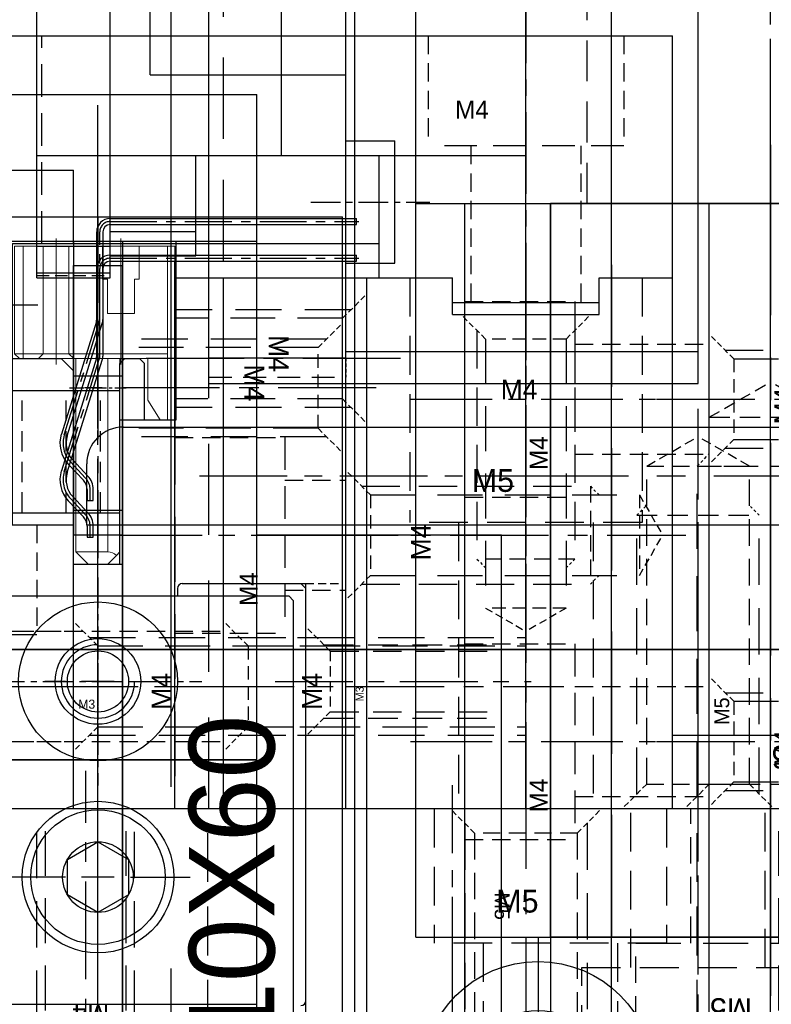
# Model space of a CAD drawing. Header units: millimetres. Extents: x -1657 to 8845, y -11980 to 3013.
# Tile 88 of 256: x 1564 to 1595, y -929 to -888. Entities that reach past the tile are written whole.
import ezdxf

# ---------------------------------------------------------------- set-up
doc = ezdxf.new("R2010")
doc.units = ezdxf.units.MM
doc.linetypes.add('CENTER', pattern=[2, 1.25, -0.25, 0.25, -0.25])
doc.linetypes.add('DASHED', pattern=[0.75, 0.5, -0.25])
for name, color, linetype in [('01', 6, 'Continuous'), ('STD', 7, 'Continuous'), ('图层10', 192, 'Continuous'), ('图层100', 243, 'Continuous'), ('图层11', 234, 'Continuous'), ('图层111', 232, 'Continuous'), ('图层115', 214, 'Continuous'), ('图层12', 94, 'Continuous'), ('图层122', 210, 'Continuous'), ('图层123', 190, 'Continuous'), ('图层13', 17, 'Continuous'), ('图层173', 47, 'Continuous'), ('图层2', 2, 'Continuous'), ('图层3', 6, 'Continuous'), ('图层5', 111, 'Continuous'), ('图层60', 143, 'Continuous'), ('图层65', 50, 'Continuous'), ('图层66', 23, 'Continuous'), ('图层67', 91, 'Continuous'), ('图层68', 242, 'Continuous'), ('图层71', 162, 'Continuous'), ('图层72', 183, 'Continuous'), ('图层73', 111, 'Continuous'), ('图层74', 117, 'Continuous'), ('图层75', 210, 'Continuous'), ('图层77', 70, 'Continuous'), ('图层78', 120, 'Continuous'), ('图层80', 21, 'Continuous'), ('图层81', 210, 'Continuous'), ('图层82', 193, 'Continuous'), ('图层85', 230, 'Continuous'), ('图层9', 32, 'Continuous'), ('图层98', 70, 'Continuous'), ('图层99', 43, 'Continuous'), ('推料气缸', 251, 'Continuous'), ('旋转气缸', 252, 'Continuous')]:
    doc.layers.add(name, color=color, linetype=linetype)
doc.layers.add('FMT', color=7, linetype='Continuous', lineweight=35)

# ---------------------------------------------------------------- blocks, each defined once
blk = doc.blocks.new('E678')
at = {"layer": '图层11', "color": 4, "linetype": 'DASHED', "ltscale": 0.471405}
for p, q in [((0, 3.3), (1, 4.3)), ((0, 0), (1, -1))]:
    blk.add_line(p, q, dxfattribs=at)
at = {"layer": '图层11', "color": 4, "linetype": 'DASHED', "ltscale": 3.783333}
for p, q in [((0.35, 3.65), (-8, 3.65)), ((0.35, -0.35), (-8, -0.35))]:
    blk.add_line(p, q, dxfattribs=at)
at = {"layer": '图层11', "color": 4, "linetype": 'DASHED', "ltscale": 3.666667}
for p, q in [((0, 3.3), (-8, 3.3)), ((0, 0), (-8, 0))]:
    blk.add_line(p, q, dxfattribs=at)
at = {"layer": '图层11', "color": 4, "linetype": 'DASHED', "ltscale": 1.1}
blk.add_line((0, 0), (0, 3.3), dxfattribs=at)
at = {"layer": '图层11', "color": 1, "linetype": 'CENTER', "ltscale": 3.2}
blk.add_line((2.376, 1.65), (-9.549, 1.65), dxfattribs=at)
at = {"layer": '图层11'}
blk.add_text('M4', height=0.8143, rotation=270, dxfattribs=at).set_placement((-3.017, 2.614))
blk = doc.blocks.new('E530')
at = {"layer": '推料气缸'}
for p, q in [((-8.3, -42.525), (-8.3, 0.525)), ((-4.85, 0), (0, 0)), ((0, 0), (0.2, -0.2)), ((-5.05, -0.2), (-5.05, -0.5)), ((0.2, -17.05), (0.2, -0.2)), ((-16.1, -0.5), (-0.5, -0.5)), ((-0.3, -0.7), (-0.5, -0.5)), ((-0.3, -41.3), (-0.3, -0.7)), ((-9.633, -4), (-10.467, -4)), ((-7.633, -4), (-8.967, -4)), ((-6.967, -4), (-6.133, -4)), ((-9.633, -12), (-12.067, -12)), ((-7.633, -12), (-8.967, -12)), ((-6.967, -12), (-4.533, -12))]:
    blk.add_line(p, q, dxfattribs=at)
blk.add_lwpolyline([(-7.05, -12.722), (-8.3, -13.443), (-9.55, -12.722), (-9.55, -11.278), (-8.3, -10.557), (-7.05, -11.278)], close=True, dxfattribs=at)
for centre, radius in [((-8.3, -4), 1.25), ((-8.3, -12), 3.1), ((-8.3, -12), 2.75), ((-8.3, -12), 1.443)]:
    blk.add_circle(centre, radius, dxfattribs=at)
for centre, radius, start, end in [((-4.85, -0.2), 0.2, 90, 180), ((-8.3, -4), 1.5, 90, 0), ((0, -17.05), 0.2, 270, 0)]:
    blk.add_arc(centre, radius, start, end, dxfattribs=at)
at = {"layer": '推料气缸', "insert": (-4.581, -38.659), "char_height": 3.5, "width": 35.84917, "attachment_point": 1, "rotation": 90}
blk.add_mtext('TYPE:TN10X60', dxfattribs=at)
blk = doc.blocks.new('3A')
at = {"color": 1, "linetype": 'CENTER'}
for p, q in [((0, 4.25), (0, -4.25)), ((-4.25, 0), (4.25, 0))]:
    blk.add_line(p, q, dxfattribs=at)
for radius in [3.25, 1.75]:
    blk.add_circle((0, 0), radius)
blk.add_text('M3', height=0.3706).set_placement((-0.802, -1.114))
blk = doc.blocks.new('E6DA')
at = {"layer": '图层12', "color": 4, "linetype": 'DASHED', "ltscale": 0.471405}
for p, q in [((0, 0), (-1, 1)), ((0, -2.475), (-1, -3.475))]:
    blk.add_line(p, q, dxfattribs=at)
at = {"layer": '图层12', "color": 4, "linetype": 'DASHED', "ltscale": 2.420833}
for p, q in [((-0.262, 0.262), (7, 0.262)), ((-0.262, -2.737), (7, -2.737))]:
    blk.add_line(p, q, dxfattribs=at)
at = {"layer": '图层12', "color": 4, "linetype": 'DASHED', "ltscale": 0.825}
blk.add_line((0, 0), (0, -2.475), dxfattribs=at)
at = {"layer": '图层12', "color": 4, "linetype": 'DASHED', "ltscale": 2.333333}
for p, q in [((0, 0), (7, 0)), ((0, -2.475), (7, -2.475))]:
    blk.add_line(p, q, dxfattribs=at)
at = {"layer": '图层12', "color": 1, "linetype": 'CENTER', "ltscale": 2.55}
blk.add_line((-2.258, -1.237), (8.221, -1.237), dxfattribs=at)
at = {"layer": '图层12'}
blk.add_text('M3', height=0.3257, rotation=90, dxfattribs=at).set_placement((1.366, -2.048))
blk = doc.blocks.new('10C60')
at = {"layer": '01', "ltscale": 0.5}
for p, q in [((0.425, 4.13), (10.497, 4.13)), ((10.497, 3.88), (10.497, 4.13)), ((0.425, 3.88), (10.497, 3.88)), ((-0.125, 0), (-0.125, 3.58)), ((0.125, 3.58), (0.125, 0)), ((-0.139, -0.089), (-1.572, -4.684)), ((-1.334, -4.758), (0.1, -0.164)), ((-1.29, -5.912), (-0.669, -6.573)), ((-0.487, -6.402), (-1.108, -5.741)), ((-0.519, -6.947), (-0.517, -7.405)), ((-0.267, -7.404), (-0.269, -6.945)), ((-0.517, -7.405), (-0.267, -7.404))]:
    blk.add_line(p, q, dxfattribs=at)
at = {"layer": '01', "color": 1, "linetype": 'CENTER', "ltscale": 1.52888}
for p, q in [((0.425, 4.005), (10.597, 4.005)), ((0, 0), (0, 3.58)), ((0, 0), (0, 3.58)), ((-1.453, -4.721), (-0.019, -0.127)), ((-0.578, -6.488), (-1.199, -5.827)), ((-0.392, -7.405), (-0.394, -6.946))]:
    blk.add_line(p, q, dxfattribs=at)
at = {"layer": '01', "ltscale": 0.5}
for centre, radius, start, end in [((0.425, 3.58), 0.55, 90, 180), ((0.425, 3.58), 0.3, 90, 180), ((-0.425, 0), 0.3, 342.6698, 0), ((-0.425, 0), 0.55, 342.6698, 0), ((-0.379, -5.056), 1.25, 162.6698, 223.2279), ((-0.379, -5.056), 1, 162.6698, 223.2279), ((-1.069, -6.95), 0.8, 0.3541, 43.2279), ((-1.069, -6.95), 0.55, 0.3541, 43.2279)]:
    blk.add_arc(centre, radius, start, end, dxfattribs=at)
at = {"layer": '01', "color": 1, "linetype": 'CENTER', "ltscale": 1.52888}
for centre, radius, start, end in [((0.425, 3.58), 0.425, 90, 180), ((-0.425, 0), 0.425, 342.6698, 0), ((-0.379, -5.056), 1.125, 162.6698, 223.2279), ((-1.069, -6.95), 0.675, 0.3541, 43.2279)]:
    blk.add_arc(centre, radius, start, end, dxfattribs=at)
blk = doc.blocks.new('14F6A')
at = {"layer": '图层13', "color": 1, "linetype": 'CENTER', "ltscale": 3.238837}
blk.add_line((2.75, 11.268), (2.75, -13.307), dxfattribs=at)
at = {"layer": '图层13', "color": 4, "linetype": 'DASHED', "ltscale": 3.166667}
for p, q in [((-2, 10), (-2, 0)), ((7.5, 10), (7.5, 0)), ((7.5, 0), (-2, 0)), ((0, 0), (0, -11.7)), ((5.5, 0), (5.5, -11.7))]:
    blk.add_line(p, q, dxfattribs=at)
at = {"layer": '图层13', "ltscale": 3}
blk.add_text('M5', height=0.93, dxfattribs=at).set_placement((0.539, 1.25))
blk = doc.blocks.new('5F')
at = {"color": 4, "linetype": 'DASHED', "ltscale": 0.471405}
for p, q in [((1, 2.1), (0, 3.1)), ((1, -2.1), (0, -3.1))]:
    blk.add_line(p, q, dxfattribs=at)
at = {"color": 4, "linetype": 'DASHED', "ltscale": 3.8}
for p, q in [((0.6, 2.5), (12, 2.5)), ((0.6, -2.5), (12, -2.5))]:
    blk.add_line(p, q, dxfattribs=at)
at = {"color": 4, "linetype": 'DASHED', "ltscale": 0.188562}
for p, q in [((12, 2.5), (12.4, 2.1)), ((12, -2.5), (12.4, -2.1))]:
    blk.add_line(p, q, dxfattribs=at)
at = {"color": 4, "linetype": 'DASHED', "ltscale": 1.666667}
blk.add_line((12, 2.5), (12, -2.5), dxfattribs=at)
at = {"color": 4, "linetype": 'DASHED', "ltscale": 1.4}
for p, q in [((1, 2.1), (1, -2.1)), ((14, 2.1), (14, -2.1))]:
    blk.add_line(p, q, dxfattribs=at)
at = {"color": 4, "linetype": 'DASHED', "ltscale": 2.166667}
for p, q in [((1, 2.1), (14, 2.1)), ((1, -2.1), (14, -2.1))]:
    blk.add_line(p, q, dxfattribs=at)
at = {"color": 4, "linetype": 'DASHED', "ltscale": 0.80829}
for p in [(14, 2.1), (14, -2.1)]:
    blk.add_line(p, (15.212, 0), dxfattribs=at)
at = {"color": 1, "linetype": 'CENTER', "ltscale": 3.699214}
blk.add_line((-2.156, 0), (16.34, 0), dxfattribs=at)
blk.add_text('M5', height=0.6063).set_placement((3.422, -1.275))
blk = doc.blocks.new('6F')
at = {"color": 4, "linetype": 'DASHED', "ltscale": 0.471405}
for p, q in [((1, 2.5), (0, 3.5)), ((1, -2.5), (0, -3.5))]:
    blk.add_line(p, q, dxfattribs=at)
at = {"color": 4, "linetype": 'DASHED', "ltscale": 4.5}
for p, q in [((0.5, 3), (14, 3)), ((0.5, -3), (14, -3))]:
    blk.add_line(p, q, dxfattribs=at)
at = {"color": 4, "linetype": 'DASHED', "ltscale": 0.235702}
for p, q in [((14, 3), (14.5, 2.5)), ((14, -3), (14.5, -2.5))]:
    blk.add_line(p, q, dxfattribs=at)
at = {"color": 4, "linetype": 'DASHED', "ltscale": 2}
blk.add_line((14, 3), (14, -3), dxfattribs=at)
at = {"color": 4, "linetype": 'DASHED', "ltscale": 1.666667}
for p, q in [((1, 2.5), (1, -2.5)), ((16, 2.5), (16, -2.5))]:
    blk.add_line(p, q, dxfattribs=at)
at = {"color": 4, "linetype": 'DASHED', "ltscale": 5}
for p, q in [((1, 2.5), (16, 2.5)), ((1, -2.5), (16, -2.5))]:
    blk.add_line(p, q, dxfattribs=at)
at = {"color": 4, "linetype": 'DASHED', "ltscale": 0.96225}
for p in [(16, 2.5), (16, -2.5)]:
    blk.add_line(p, (17.443, 0), dxfattribs=at)
at = {"color": 1, "linetype": 'CENTER', "ltscale": 4.23765}
blk.add_line((-2.156, 0), (19.033, 0), dxfattribs=at)
blk.add_text('M6', height=0.9239, rotation=90).set_placement((2.565, -1.765))
blk = doc.blocks.new('15D16')
at = {"layer": '图层71', "color": 1, "linetype": 'CENTER', "ltscale": 3.728372}
blk.add_line((-3.25, -7.894), (-3.25, 7.61), dxfattribs=at)
at = {"layer": '图层71', "color": 4, "linetype": 'DASHED', "ltscale": 2.166667}
for p, q in [((-6.5, 0), (-6.5, 5.5)), ((0, 0), (0, 5.5)), ((-8.75, -6.5), (-8.75, 0)), ((2.25, -6.5), (2.25, 0))]:
    blk.add_line(p, q, dxfattribs=at)
at = {"layer": '图层71', "color": 4, "linetype": 'DASHED', "ltscale": 3.666667}
blk.add_line((-8.75, 0), (2.25, 0), dxfattribs=at)
at = {"layer": '图层71', "ltscale": 4}
blk.add_text('M6', height=1.0943, rotation=90, dxfattribs=at).set_placement((0.029, -2.345))
blk = doc.blocks.new('15D4A')
at = {"layer": '图层13', "color": 4, "linetype": 'DASHED', "ltscale": 1.5}
for p, q in [((2.215, 4), (6.715, 4)), ((6.715, 2.25), (18.855, 2.25)), ((6.715, -2.25), (18.855, -2.25)), ((2.215, -4), (6.715, -4))]:
    blk.add_line(p, q, dxfattribs=at)
at = {"layer": '图层13', "color": 4, "linetype": 'DASHED', "ltscale": 2.666667}
blk.add_line((6.715, 4), (6.715, -4), dxfattribs=at)
at = {"layer": '图层13', "color": 1, "linetype": 'CENTER', "ltscale": 2.671598}
blk.add_line((0, 0), (20.998, 0), dxfattribs=at)
at = {"layer": '图层13'}
blk.add_text('M4', height=0.743, rotation=90, dxfattribs=at).set_placement((5.607, -2.897))
blk = doc.blocks.new('15D75')
at = {"layer": '图层72', "color": 4, "linetype": 'DASHED', "ltscale": 0.471405}
for p, q in [((0, 0), (-1, 1)), ((0, -3.3), (-1, -4.3))]:
    blk.add_line(p, q, dxfattribs=at)
at = {"layer": '图层72', "color": 4, "linetype": 'DASHED', "ltscale": 3.783333}
for p, q in [((-0.35, 0.35), (11.36, 0.35)), ((-0.35, -3.65), (11.36, -3.65))]:
    blk.add_line(p, q, dxfattribs=at)
at = {"layer": '图层72', "color": 4, "linetype": 'DASHED', "ltscale": 1.1}
blk.add_line((0, 0), (0, -3.3), dxfattribs=at)
at = {"layer": '图层72', "color": 4, "linetype": 'DASHED', "ltscale": 3.666667}
for p, q in [((0, 0), (11.36, 0)), ((0, -3.3), (11.36, -3.3))]:
    blk.add_line(p, q, dxfattribs=at)
at = {"layer": '图层72', "color": 1, "linetype": 'CENTER', "ltscale": 3.2}
blk.add_line((-2.376, -1.65), (12.909, -1.65), dxfattribs=at)
at = {"layer": '图层72'}
blk.add_text('M4', height=0.8143, rotation=90, dxfattribs=at).set_placement((3.017, -2.614))
blk = doc.blocks.new('16C95')
at = {"layer": '图层73', "color": 4, "linetype": 'DASHED', "ltscale": 1.5}
for p, q in [((2.215, 4), (6.715, 4)), ((6.715, 2.25), (9.215, 2.25)), ((6.715, -2.25), (9.215, -2.25)), ((2.215, -4), (6.715, -4))]:
    blk.add_line(p, q, dxfattribs=at)
at = {"layer": '图层73', "color": 4, "linetype": 'DASHED', "ltscale": 2.666667}
blk.add_line((6.715, 4), (6.715, -4), dxfattribs=at)
at = {"layer": '图层73', "color": 1, "linetype": 'CENTER', "ltscale": 2.671598}
blk.add_line((0, 0), (11.358, 0), dxfattribs=at)
at = {"layer": '图层73'}
blk.add_text('M4', height=0.743, rotation=90, dxfattribs=at).set_placement((5.607, -2.897))
blk = doc.blocks.new('4F')
at = {"color": 4, "linetype": 'DASHED', "ltscale": 0.471405}
for p, q in [((1, 1.65), (0, 2.65)), ((1, -1.65), (0, -2.65))]:
    blk.add_line(p, q, dxfattribs=at)
at = {"color": 4, "linetype": 'DASHED', "ltscale": 3.116667}
for p, q in [((0.65, 2), (10, 2)), ((0.65, -2), (10, -2))]:
    blk.add_line(p, q, dxfattribs=at)
at = {"color": 4, "linetype": 'DASHED', "ltscale": 1.1}
for p, q in [((1, 1.65), (1, -1.65)), ((12, 1.65), (12, -1.65))]:
    blk.add_line(p, q, dxfattribs=at)
at = {"color": 4, "linetype": 'DASHED', "ltscale": 3.666667}
for p, q in [((1, 1.65), (12, 1.65)), ((1, -1.65), (12, -1.65))]:
    blk.add_line(p, q, dxfattribs=at)
at = {"color": 4, "linetype": 'DASHED', "ltscale": 0.164992}
for p, q in [((10, 2), (10.35, 1.65)), ((10, -2), (10.35, -1.65))]:
    blk.add_line(p, q, dxfattribs=at)
at = {"color": 4, "linetype": 'DASHED', "ltscale": 1.333333}
blk.add_line((10, 2), (10, -2), dxfattribs=at)
at = {"color": 4, "linetype": 'DASHED', "ltscale": 0.635085}
for p in [(12, 1.65), (12, -1.65)]:
    blk.add_line(p, (12.953, 0), dxfattribs=at)
at = {"color": 1, "linetype": 'CENTER', "ltscale": 3.210708}
blk.add_line((-2.156, 0), (13.898, 0), dxfattribs=at)
blk.add_text('M4', height=0.8081, rotation=90).set_placement((3.463, -1.03))
blk = doc.blocks.new('16CEA')
at = {"layer": '图层71', "color": 1, "linetype": 'CENTER', "ltscale": 3.238837}
blk.add_line((-2.75, -6.762), (-2.75, 8.107), dxfattribs=at)
at = {"layer": '图层71', "color": 4, "linetype": 'DASHED', "ltscale": 3.166667}
for p, q in [((-5.5, 0), (-5.5, 6.5)), ((0, 0), (0, 6.5)), ((-7.5, -5.5), (-7.5, 0)), ((-7.5, 0), (2, 0)), ((2, -5.5), (2, 0))]:
    blk.add_line(p, q, dxfattribs=at)
at = {"layer": '图层71', "ltscale": 3}
blk.add_text('M5', height=0.93, rotation=180, dxfattribs=at).set_placement((-0.539, -1.25))
blk = doc.blocks.new('18F85')
at = {"layer": '图层13', "color": 1, "linetype": 'CENTER', "ltscale": 2.671598}
blk.add_line((-4, 2.215), (-4, -13.743), dxfattribs=at)
at = {"layer": '图层13', "color": 4, "linetype": 'DASHED', "ltscale": 1.5}
for p, q in [((-8, 0), (-8, -4.5)), ((0, 0), (0, -4.5)), ((-6.25, -4.5), (-6.25, -11.6)), ((-1.75, -4.5), (-1.75, -11.6))]:
    blk.add_line(p, q, dxfattribs=at)
at = {"layer": '图层13', "color": 4, "linetype": 'DASHED', "ltscale": 2.666667}
blk.add_line((0, -4.5), (-8, -4.5), dxfattribs=at)
at = {"layer": '图层13'}
blk.add_text('M4', height=0.743, dxfattribs=at).set_placement((-6.897, -3.392))
blk = doc.blocks.new('19019')
at = {"layer": '图层71', "color": 1, "linetype": 'CENTER', "ltscale": 3.238837}
blk.add_line((2.75, 6.762), (2.75, -6.107), dxfattribs=at)
at = {"layer": '图层71', "color": 4, "linetype": 'DASHED', "ltscale": 3.166667}
for p, q in [((-2, 5.5), (-2, 0)), ((7.5, 5.5), (7.5, 0)), ((7.5, 0), (-2, 0)), ((0, 0), (0, -4.5)), ((5.5, 0), (5.5, -4.5))]:
    blk.add_line(p, q, dxfattribs=at)
at = {"layer": '图层71', "ltscale": 3}
blk.add_text('M5', height=0.93, dxfattribs=at).set_placement((0.539, 1.25))
blk = doc.blocks.new('192B9')
at = {"layer": '图层82', "color": 1, "linetype": 'CENTER', "ltscale": 2.671598}
blk.add_line((-4, 6.715), (-4, -8.543), dxfattribs=at)
at = {"layer": '图层82', "color": 4, "linetype": 'DASHED', "ltscale": 1.5}
for p, q in [((-8, 4.5), (-8, 0)), ((0, 4.5), (0, 0)), ((-6.25, 0), (-6.25, -6.4)), ((-1.75, 0), (-1.75, -6.4))]:
    blk.add_line(p, q, dxfattribs=at)
at = {"layer": '图层82', "color": 4, "linetype": 'DASHED', "ltscale": 2.666667}
blk.add_line((0, 0), (-8, 0), dxfattribs=at)
at = {"layer": '图层82'}
blk.add_text('M4', height=0.743, dxfattribs=at).set_placement((-6.897, 1.108))
blk = doc.blocks.new('5C')
at = {"color": 1, "linetype": 'CENTER'}
for p, q in [((0, 4.5), (0, -4.5)), ((-4.5, 0), (4.5, 0))]:
    blk.add_line(p, q, dxfattribs=at)
blk.add_circle((0, 0), 2.1)
at = {"color": 2, "linetype": 'Continuous'}
blk.add_arc((0, 0), 2.5, 70.7735, 12.493, dxfattribs=at)
blk.add_text('M5', height=0.54).set_placement((1.623, 1.797))
blk = doc.blocks.new('1B276')
at = {"layer": '旋转气缸', "ltscale": 1.375}
blk.add_line((36.7, -26.5), (36.7, 29.5), dxfattribs=at)
at = {"layer": '旋转气缸', "color": 1, "linetype": 'CENTER', "ltscale": 18.792}
blk.add_line((43.18, 1.5), (-50.78, 1.5), dxfattribs=at)
at = {"layer": '旋转气缸', "ltscale": 1.375, "extrusion": (0, 0, -1), "zscale": -1}
blk.add_blockref('5C', (-19.2, -15.5), dxfattribs=at)
blk = doc.blocks.new('5A')
at = {"color": 1, "linetype": 'CENTER'}
for p, q in [((0, 5.75), (0, -5.75)), ((-5.75, 0), (5.75, 0))]:
    blk.add_line(p, q, dxfattribs=at)
for radius in [4.75, 2.75]:
    blk.add_circle((0, 0), radius)
blk.add_text('M5', height=0.56).set_placement((-1.965, -3.658))
blk = doc.blocks.new('1B14A')
at = {"layer": '图层99', "color": 4, "linetype": 'DASHED', "ltscale": 1.5}
for p, q in [((2.215, 4), (6.715, 4)), ((6.715, 2.25), (10.215, 2.25)), ((6.715, -2.25), (10.215, -2.25)), ((2.215, -4), (6.715, -4))]:
    blk.add_line(p, q, dxfattribs=at)
at = {"layer": '图层99', "color": 4, "linetype": 'DASHED', "ltscale": 2.666667}
blk.add_line((6.715, 4), (6.715, -4), dxfattribs=at)
at = {"layer": '图层99', "color": 1, "linetype": 'CENTER', "ltscale": 2.671598}
blk.add_line((0, 0), (12.358, 0), dxfattribs=at)
at = {"layer": '图层99'}
blk.add_text('M4', height=0.743, rotation=90, dxfattribs=at).set_placement((5.607, -2.897))
blk = doc.blocks.new('1B3C8')
at = {"layer": '图层99', "ltscale": 1.375}
for p, q in [((-8, 0), (-8, 26.1)), ((-8, 26.1), (0, 26.1)), ((0, 23.1), (0, 26.1)), ((-2.5, 11.6), (-2.5, 23.1)), ((-2.5, 23.1), (0, 23.1)), ((-2.5, 11.6), (0, 11.6)), ((0, 0), (0, 11.6)), ((-8, 0), (0, 0))]:
    blk.add_line(p, q, dxfattribs=at)
blk.add_blockref('1B14A', (-10.215, 5), dxfattribs=at)
blk = doc.blocks.new('1B15B')
at = {"layer": '图层98', "color": 4, "linetype": 'DASHED', "ltscale": 0.471405}
for p, q in [((0.35, -0.35), (-0.65, 0.65)), ((0.35, -3.65), (-0.65, -4.65))]:
    blk.add_line(p, q, dxfattribs=at)
at = {"layer": '图层98', "color": 4, "linetype": 'DASHED', "ltscale": 3.783333}
for p, q in [((0, 0), (11.35, 0)), ((0, -4), (11.35, -4))]:
    blk.add_line(p, q, dxfattribs=at)
at = {"layer": '图层98', "color": 4, "linetype": 'DASHED', "ltscale": 3.666667}
for p, q in [((0.35, -0.35), (11.35, -0.35)), ((0.35, -3.65), (11.35, -3.65))]:
    blk.add_line(p, q, dxfattribs=at)
at = {"layer": '图层98', "color": 4, "linetype": 'DASHED', "ltscale": 1.1}
blk.add_line((0.35, -0.35), (0.35, -3.65), dxfattribs=at)
at = {"layer": '图层98', "color": 1, "linetype": 'CENTER', "ltscale": 3.2}
blk.add_line((-2.026, -2), (12.899, -2), dxfattribs=at)
at = {"layer": '图层98'}
blk.add_text('M4', height=0.8143, rotation=90, dxfattribs=at).set_placement((3.367, -2.964))
blk = doc.blocks.new('1B375')
at = {"layer": '图层98', "ltscale": 1.375}
for p, q in [((0.64, 49.4), (0.64, 55.2)), ((0.64, 55.2), (8.5, 55.2)), ((8.5, -6.5), (8.5, 55.2)), ((-1.6, 43.5), (-1.6, 49.4)), ((-1.6, 49.4), (0.64, 49.4)), ((-3.5, 43.5), (-1.6, 43.5)), ((-3.5, 33.5), (-3.5, 43.5)), ((-11.5, 33.5), (-3.5, 33.5))]:
    blk.add_line(p, q, dxfattribs=at)
at = {"layer": '图层98', "color": 4, "linetype": 'DASHED', "ltscale": 0.471405}
for p, q in [((7.5, 53.55), (8.5, 54.55)), ((7.5, 50.25), (8.5, 49.25))]:
    blk.add_line(p, q, dxfattribs=at)
at = {"layer": '图层98', "color": 4, "linetype": 'DASHED', "ltscale": 3.783333}
for p, q in [((7.85, 53.9), (0.64, 53.9)), ((7.85, 49.9), (0.64, 49.9))]:
    blk.add_line(p, q, dxfattribs=at)
at = {"layer": '图层98', "color": 4, "linetype": 'DASHED', "ltscale": 3.666667}
for p, q in [((7.5, 53.55), (0.64, 53.55)), ((7.5, 50.25), (0.64, 50.25))]:
    blk.add_line(p, q, dxfattribs=at)
at = {"layer": '图层98', "color": 4, "linetype": 'DASHED', "ltscale": 1.1}
blk.add_line((7.5, 50.25), (7.5, 53.55), dxfattribs=at)
at = {"layer": '图层98', "color": 1, "linetype": 'CENTER', "ltscale": 3.2}
blk.add_line((9.876, 51.9), (-0.909, 51.9), dxfattribs=at)
at = {"layer": '图层98', "ltscale": 1.375}
blk.add_blockref('1B15B', (-2.85, 40.5), dxfattribs=at)
at = {"layer": '图层98'}
blk.add_text('M4', height=0.8143, rotation=270, dxfattribs=at).set_placement((4.483, 52.864))
blk = doc.blocks.new('85971')
at = {"color": 7, "linetype": 'Continuous', "lineweight": 15}
for p, q in [((0.445, 1.7), (0.245, 1.5)), ((0.445, 1.7), (0.445, 1.35)), ((0.445, 1.7), (4.845, 1.7)), ((3.545, 1.7), (4.845, 1.7)), ((4.845, 1.7), (4.845, 1.35)), ((0.245, 1.35), (0.245, 1.5)), ((0.245, 0.725), (0.245, 1.35)), ((0.445, 1.35), (0.245, 1.35)), ((4.845, 1.35), (0.445, 1.35)), ((0.445, 1.35), (0.445, 0.55)), ((4.845, 0.55), (4.845, 1.35)), ((0.445, 0.525), (0.245, 0.725)), ((0.245, 0.465), (0.245, 0.725)), ((0.245, -0.75), (0.245, 0.49)), ((0.445, 0.55), (0.445, -0.55)), ((0.445, 0.525), (4.845, 0.525)), ((4.845, -0.55), (4.845, 0.55)), ((0.245, -0.725), (0.445, -0.525)), ((0.245, -4.55), (0.245, -0.75)), ((0.445, -0.525), (4.845, -0.525)), ((0.445, -0.55), (0.445, -4.55)), ((4.845, -1.9), (4.845, -0.55)), ((-7.655, -0.81), (-8.155, -1.31)), ((-7.655, -0.81), (0.245, -0.81)), ((-7.655, -2.11), (-7.655, -0.81)), ((-7.655, -0.81), (0.245, -0.81)), ((0.245, -0.87), (0.245, -2.11)), ((-8.155, -1.31), (-8.155, -2.11)), ((3.495, -1.9), (4.845, -1.9)), ((3.495, -1.9), (3.495, -2.1)), ((4.845, -3.4), (4.845, -1.9)), ((-8.155, -2.11), (-7.802, -2.464)), ((0.245, -2.11), (-7.655, -2.11)), ((0.245, -2.11), (0.245, -2.37)), ((0.245, -2.37), (0.245, -2.97)), ((3.495, -2.1), (2.095, -2.1)), ((2.095, -2.1), (2.095, -3.2)), ((-7.802, -2.464), (-7.655, -2.61)), ((-7.655, -2.61), (0.245, -2.61)), ((0.245, -2.97), (0.245, -3.12)), ((2.095, -3.2), (3.495, -3.2)), ((3.495, -3.2), (3.495, -3.4)), ((3.495, -3.4), (4.845, -3.4)), ((4.845, -4.55), (4.845, -3.4)), ((-1.455, -3.75), (-2.255, -4.25)), ((-1.455, -3.75), (0.245, -3.75)), ((-2.255, -4.55), (-2.255, -4.25)), ((-2.255, -4.55), (0.245, -4.55)), ((-2.255, -4.55), (-2.255, -4.85)), ((0.445, -4.55), (0.245, -4.55)), ((0.445, -4.55), (4.845, -4.55)), ((4.845, -4.55), (4.845, -4.85)), ((-2.255, -4.85), (4.845, -4.85))]:
    blk.add_line(p, q, dxfattribs=at)
at = {"color": 1, "lineweight": 9, "ltscale": 0.03}
for p, q in [((0, 0), (5.152, 0)), ((0, -2.65), (5.152, -2.65))]:
    blk.add_line(p, q, dxfattribs=at)
at = {"color": 7, "linetype": 'Continuous', "lineweight": 15}
blk.add_arc((-8.155, -2.11), 0.5, 315, 0, dxfattribs=at)
blk = doc.blocks.new('B7B9')
at = {"layer": 'STD', "color": 1, "linetype": 'CENTER', "ltscale": 27.84}
blk.add_line((8, -14.6), (8, 124.6), dxfattribs=at)
at = {"layer": 'STD', "ltscale": 4.5}
blk.add_line((1.5, 0), (1.5, 113.5), dxfattribs=at)
blk = doc.blocks.new('B75D')
at = {"layer": 'FMT', "color": 1, "linetype": 'CENTER', "ltscale": 6.96}
blk.add_line((-6.5, -2.4), (-6.5, 32.4), dxfattribs=at)
at = {"layer": 'FMT', "ltscale": 4.5}
for p, q in [((-15.5, 30), (2.5, 30)), ((-15.5, 0), (-15.5, 30)), ((2.5, 0), (2.5, 30)), ((-15.5, 0), (2.5, 0))]:
    blk.add_line(p, q, dxfattribs=at)
at = {"layer": 'FMT', "color": 4, "linetype": 'DASHED', "ltscale": 10}
for p, q in [((-13, 0), (-13, 30)), ((0, 0), (0, 30))]:
    blk.add_line(p, q, dxfattribs=at)
at = {"layer": 'FMT', "ltscale": 4.5, "insert": (-4.217, 4.351), "char_height": 2.5, "width": 25.13333, "attachment_point": 1, "rotation": 90}
blk.add_mtext('SGBL13-30', dxfattribs=at)
blk = doc.blocks.new('1EE06')
at = {"layer": '图层115', "color": 4, "linetype": 'DASHED', "ltscale": 1.5}
for p, q in [((2.215, 4), (6.715, 4)), ((6.715, 2.25), (12.215, 2.25)), ((6.715, -2.25), (12.215, -2.25)), ((2.215, -4), (6.715, -4))]:
    blk.add_line(p, q, dxfattribs=at)
at = {"layer": '图层115', "color": 4, "linetype": 'DASHED', "ltscale": 2.666667}
blk.add_line((6.715, 4), (6.715, -4), dxfattribs=at)
at = {"layer": '图层115', "color": 1, "linetype": 'CENTER', "ltscale": 2.671598}
blk.add_line((0, 0), (14.358, 0), dxfattribs=at)
at = {"layer": '图层115'}
blk.add_text('M4', height=0.743, rotation=90, dxfattribs=at).set_placement((5.607, -2.897))
blk = doc.blocks.new('1FDE2')
at = {"layer": '图层122', "color": 1, "linetype": 'CENTER', "ltscale": 29.696}
blk.add_line((0, 0), (0, 158.48), dxfattribs=at)
at = {"layer": '图层122', "ltscale": 3.75}
blk.add_line((7.5, 10.24), (7.5, 148.24), dxfattribs=at)
blk = doc.blocks.new('2BC2F')
at = {"layer": '图层71', "color": 1, "linetype": 'CENTER', "ltscale": 3.2}
blk.add_line((1.65, -2.376), (1.65, 12.549), dxfattribs=at)
at = {"layer": '图层71', "color": 4, "linetype": 'DASHED', "ltscale": 3.783333}
for p, q in [((-0.35, -0.35), (-0.35, 11)), ((3.65, -0.35), (3.65, 11))]:
    blk.add_line(p, q, dxfattribs=at)
at = {"layer": '图层71', "color": 4, "linetype": 'DASHED', "ltscale": 3.666667}
for p, q in [((0, 0), (0, 11)), ((3.3, 0), (3.3, 11))]:
    blk.add_line(p, q, dxfattribs=at)
at = {"layer": '图层71', "color": 4, "linetype": 'DASHED', "ltscale": 0.471405}
for p, q in [((0, 0), (-1, -1)), ((3.3, 0), (4.3, -1))]:
    blk.add_line(p, q, dxfattribs=at)
at = {"layer": '图层71', "color": 4, "linetype": 'DASHED', "ltscale": 1.1}
blk.add_line((0, 0), (3.3, 0), dxfattribs=at)
at = {"layer": '图层71'}
blk.add_text('M4', height=0.8143, rotation=180, dxfattribs=at).set_placement((2.614, 3.017))

msp = doc.modelspace()

# ---------------------------------------------------------------- linework, layer by layer
at = {"layer": '01', "ltscale": 0.5}
msp.add_line((1577.6321, -896.7822), (1577.6321, -896.5322), dxfattribs=at)
msp.add_line((1577.6321, -896.7822), (1577.6321, -896.5322), dxfattribs=at)
at = {"layer": '图层10', "color": 1, "linetype": 'CENTER', "ltscale": 2.32}
msp.add_line((1567.0605, -909.2622), (1567.0605, -897.6622), dxfattribs=at)
at = {"layer": '图层10', "ltscale": 1.625}
for p, q in [((1566.0605, -908.4622), (1566.0605, -898.4622)), ((1566.0605, -898.4622), (1568.0605, -898.4622)), ((1568.0605, -908.4622), (1568.0605, -898.4622)), ((1566.0605, -902.9622), (1568.0605, -902.9622)), ((1566.0605, -908.4622), (1568.0605, -908.4622))]:
    msp.add_line(p, q, dxfattribs=at)
at = {"layer": '图层100', "color": 1, "linetype": 'CENTER', "ltscale": 29.58}
msp.add_line((1568.0605, -1051.8622), (1568.0605, -903.9622), dxfattribs=at)
at = {"layer": '图层100', "ltscale": 2}
msp.add_line((1540.0605, -914.1622), (1596.0605, -914.1622), dxfattribs=at)
at = {"layer": '图层11', "color": 1, "linetype": 'CENTER', "ltscale": 13.224}
msp.add_line((1567.0605, -958.0222), (1567.0605, -891.9022), dxfattribs=at)
at = {"layer": '图层11', "ltscale": 1.625}
for p, q in [((1557.0605, -896.4622), (1577.0605, -896.4622)), ((1577.0605, -953.4622), (1577.0605, -896.4622)), ((1566.0605, -898.4622), (1568.0605, -898.4622)), ((1566.0605, -908.4622), (1566.0605, -898.4622)), ((1568.0605, -908.4622), (1568.0605, -898.4622)), ((1566.0605, -908.4622), (1568.0605, -908.4622))]:
    msp.add_line(p, q, dxfattribs=at)
at = {"layer": '图层11', "color": 1, "linetype": 'CENTER', "ltscale": 2.32}
msp.add_line((1567.0605, -909.2622), (1567.0605, -897.6622), dxfattribs=at)
at = {"layer": '图层11', "color": 1, "linetype": 'CENTER', "ltscale": 0.464}
msp.add_line((1565.9005, -903.4622), (1568.2205, -903.4622), dxfattribs=at)
at = {"layer": '图层11', "color": 4, "linetype": 'DASHED', "ltscale": 14}
msp.add_line((1575.0605, -953.4622), (1575.0605, -911.4622), dxfattribs=at)
at = {"layer": '图层11', "color": 4, "linetype": 'DASHED', "ltscale": 0.666667}
msp.add_line((1575.0605, -911.4622), (1577.0605, -911.4622), dxfattribs=at)
at = {"layer": '图层111', "color": 1, "linetype": 'CENTER', "ltscale": 6.96}
msp.add_line((1594.5605, -928.3222), (1594.5605, -893.5222), dxfattribs=at)
at = {"layer": '图层111', "ltscale": 4.5}
for p, q in [((1580.0605, -925.9222), (1580.0605, -895.9222)), ((1580.0605, -895.9222), (1649.0605, -895.9222)), ((1580.0605, -925.9222), (1649.0605, -925.9222))]:
    msp.add_line(p, q, dxfattribs=at)
at = {"layer": '图层111', "color": 4, "linetype": 'DASHED', "ltscale": 10}
for p, q in [((1585.5605, -925.9222), (1585.5605, -895.9222)), ((1592.0605, -925.9222), (1592.0605, -895.9222))]:
    msp.add_line(p, q, dxfattribs=at)
at = {"layer": '图层115', "ltscale": 0.65}
for p, q in [((1582.0605, -945.9222), (1582.0605, -895.9222)), ((1582.0605, -895.9222), (1592.0605, -895.9222)), ((1592.0605, -945.9222), (1592.0605, -895.9222))]:
    msp.add_line(p, q, dxfattribs=at)
at = {"layer": '图层115', "color": 4, "linetype": 'DASHED', "ltscale": 3.333333}
msp.add_line((1582.0605, -925.9222), (1592.0605, -925.9222), dxfattribs=at)
at = {"layer": '图层12', "ltscale": 1.625}
for p, q in [((1573.5605, -909.4622), (1583.5605, -909.4622)), ((1573.5605, -911.4622), (1573.5605, -909.4622)), ((1583.5605, -1031.6622), (1583.5605, -909.4622)), ((1573.5605, -911.4622), (1575.5605, -911.4622)), ((1575.5605, -953.4622), (1575.5605, -911.4622))]:
    msp.add_line(p, q, dxfattribs=at)
at = {"layer": '图层123', "color": 1, "linetype": 'CENTER', "ltscale": 2.32}
msp.add_line((1594.5605, -896.7222), (1594.5605, -885.1222), dxfattribs=at)
at = {"layer": '图层123', "ltscale": 3.75}
for q in [(1580.0605, -885.9222), (1649.0605, -895.9222)]:
    msp.add_line((1580.0605, -895.9222), q, dxfattribs=at)
at = {"layer": '图层123', "color": 4, "linetype": 'DASHED', "ltscale": 3.333333}
msp.add_line((1587.0605, -895.9222), (1587.0605, -885.9222), dxfattribs=at)
at = {"layer": '图层13', "ltscale": 1.375}
for p, q in [((1570.2005, -904.7622), (1570.2005, -898.9622)), ((1570.2005, -898.9622), (1581.5605, -898.9622)), ((1581.5605, -900.4622), (1581.5605, -898.9622)), ((1587.5605, -900.4622), (1587.5605, -898.9622)), ((1587.5605, -898.9622), (1590.5605, -898.9622)), ((1590.5605, -920.6622), (1590.5605, -898.9622)), ((1581.5605, -900.4622), (1587.5605, -900.4622)), ((1568.1605, -902.2622), (1567.9605, -902.4622)), ((1567.9605, -910.6622), (1567.9605, -902.4622)), ((1568.1605, -902.2622), (1568.7605, -902.2622)), ((1568.7605, -902.2622), (1568.9605, -902.4622)), ((1568.9605, -904.7622), (1568.9605, -902.4622)), ((1568.9605, -904.7622), (1570.2005, -904.7622)), ((1555.5605, -909.0622), (1566.0605, -909.0622)), ((1566.0605, -910.6622), (1566.0605, -909.0622)), ((1566.0605, -910.6622), (1567.9605, -910.6622)), ((1555.5605, -920.6622), (1590.5605, -920.6622))]:
    msp.add_line(p, q, dxfattribs=at)
at = {"layer": '图层13', "color": 4, "linetype": 'DASHED', "ltscale": 7.233333}
msp.add_line((1572.2005, -920.6622), (1572.2005, -898.9622), dxfattribs=at)
at = {"layer": '图层13', "color": 4, "linetype": 'DASHED', "ltscale": 5.3}
msp.add_line((1570.2005, -904.7622), (1570.2005, -920.6622), dxfattribs=at)
at = {"layer": '图层173', "color": 1, "linetype": 'CENTER', "ltscale": 24.36}
msp.add_line((1581.5605, -1046.0622), (1581.5605, -924.2622), dxfattribs=at)
at = {"layer": '图层2'}
for p, q in [((1570.2605, -897.4622), (1573.5605, -897.4622)), ((1570.2605, -904.7622), (1570.2605, -897.4622)), ((1573.5605, -918.6622), (1573.5605, -897.4622)), ((1563.5605, -902.2622), (1565.5605, -902.2622)), ((1565.5605, -902.2622), (1566.0605, -902.7622)), ((1566.0605, -910.6622), (1566.0605, -902.7622)), ((1568.0605, -904.7622), (1570.2605, -904.7622)), ((1568.0605, -910.6622), (1568.0605, -904.7622)), ((1566.0605, -910.6622), (1568.0605, -910.6622)), ((1498.5605, -918.6622), (1573.5605, -918.6622))]:
    msp.add_line(p, q, dxfattribs=at)
at = {"layer": '图层3', "color": 1, "linetype": 'CENTER', "ltscale": 2.784}
msp.add_line((1567.0605, -896.5022), (1567.0605, -910.4222), dxfattribs=at)
at = {"layer": '图层3'}
for p, q in [((1508.5605, -897.4622), (1566.0605, -897.4622)), ((1568.0605, -897.4622), (1573.5605, -897.4622)), ((1573.5605, -928.6622), (1573.5605, -897.4622)), ((1566.0605, -909.4622), (1568.0605, -909.4622)), ((1573.5605, -918.6622), (1555.5605, -918.6622)), ((1508.5605, -928.6622), (1573.5605, -928.6622))]:
    msp.add_line(p, q, dxfattribs=at)
at = {"layer": '图层3', "ltscale": 1.625}
for p, q in [((1566.0605, -897.4622), (1566.0605, -909.4622)), ((1568.0605, -897.4622), (1568.0605, -909.4622))]:
    msp.add_line(p, q, dxfattribs=at)
at = {"layer": '图层5'}
for p in [(1438.5605, -928.6622), (1573.5605, -938.6622)]:
    msp.add_line(p, (1573.5605, -928.6622), dxfattribs=at)
at = {"layer": '图层60', "ltscale": 1.5}
for p, q in [((1590.5605, -920.6622), (1590.5605, -917.6622)), ((1590.5605, -917.6622), (1595.6321, -917.6622)), ((1555.5605, -920.6622), (1590.5605, -920.6622))]:
    msp.add_line(p, q, dxfattribs=at)
at = {"layer": '图层65', "ltscale": 1.125}
for p, q in [((1564.5605, -898.9622), (1564.5605, -871.9622)), ((1567.5605, -898.9622), (1567.5605, -871.9622)), ((1564.5605, -897.6622), (1567.5605, -897.6622)), ((1564.5605, -898.7622), (1567.5605, -898.7622)), ((1564.5605, -898.9622), (1567.5605, -898.9622))]:
    msp.add_line(p, q, dxfattribs=at)
at = {"layer": '图层65', "color": 4, "linetype": 'DASHED'}
msp.add_line((1564.5605, -898.8622), (1567.5605, -898.8622), dxfattribs=at)
at = {"layer": '图层66', "ltscale": 1.125}
for p, q in [((1564.5605, -893.9622), (1564.5605, -871.9622)), ((1574.5605, -893.9622), (1574.5605, -871.9622)), ((1564.5605, -893.9622), (1574.5605, -893.9622)), ((1567.5605, -898.0622), (1567.5605, -893.9622)), ((1571.0605, -898.0622), (1571.0605, -893.9622)), ((1567.5605, -897.0622), (1571.0605, -897.0622)), ((1567.5605, -898.0622), (1571.0605, -898.0622))]:
    msp.add_line(p, q, dxfattribs=at)
at = {"layer": '图层66', "color": 4, "linetype": 'DASHED', "ltscale": 7.333333}
msp.add_line((1567.5605, -893.9622), (1567.5605, -871.9622), dxfattribs=at)
at = {"layer": '图层67', "ltscale": 1.125}
for p, q in [((1584.5605, -893.9622), (1584.5605, -843.9622)), ((1574.5605, -893.9622), (1574.5605, -871.9622)), ((1574.5605, -893.9622), (1584.5605, -893.9622))]:
    msp.add_line(p, q, dxfattribs=at)
at = {"layer": '图层68', "ltscale": 1.125}
for q in [(1584.5605, -887.6622), (1604.5605, -920.6622)]:
    msp.add_line((1584.5605, -920.6622), q, dxfattribs=at)
at = {"layer": '图层68', "color": 4, "linetype": 'DASHED', "ltscale": 6.666667}
for p, q in [((1584.5605, -905.0622), (1604.5605, -905.0622)), ((1584.5605, -909.0622), (1604.5605, -909.0622))]:
    msp.add_line(p, q, dxfattribs=at)
at = {"layer": '图层68', "color": 1, "linetype": 'CENTER', "ltscale": 4.64}
msp.add_line((1582.9605, -907.0622), (1606.1605, -907.0622), dxfattribs=at)
at = {"layer": '图层71', "color": 1, "linetype": 'CENTER', "ltscale": 2.784}
msp.add_line((1581.5605, -933.6222), (1581.5605, -919.7022), dxfattribs=at)
at = {"layer": '图层71', "ltscale": 2.125}
msp.add_line((1555.5605, -920.6622), (1665.5605, -920.6622), dxfattribs=at)
at = {"layer": '图层71', "color": 4, "linetype": 'DASHED', "ltscale": 4}
for p, q in [((1571.5605, -932.6622), (1571.5605, -920.6622)), ((1591.5605, -932.6622), (1591.5605, -920.6622))]:
    msp.add_line(p, q, dxfattribs=at)
at = {"layer": '图层72', "ltscale": 2.125}
for p, q in [((1578.5605, -893.9622), (1584.5605, -893.9622)), ((1578.5605, -898.9622), (1578.5605, -893.9622)), ((1584.5605, -920.6622), (1584.5605, -893.9622)), ((1572.2005, -920.6622), (1572.2005, -898.9622)), ((1572.2005, -898.9622), (1578.5605, -898.9622)), ((1572.2005, -920.6622), (1584.5605, -920.6622))]:
    msp.add_line(p, q, dxfattribs=at)
at = {"layer": '图层72', "color": 4, "linetype": 'DASHED', "ltscale": 4.12}
for p, q in [((1572.2005, -905.0622), (1584.5605, -905.0622)), ((1572.2005, -909.0622), (1584.5605, -909.0622))]:
    msp.add_line(p, q, dxfattribs=at)
at = {"layer": '图层72', "color": 1, "linetype": 'CENTER', "ltscale": 2.86752}
msp.add_line((1571.2117, -907.0622), (1585.5493, -907.0622), dxfattribs=at)
at = {"layer": '图层73'}
for p, q in [((1570.2005, -920.6622), (1570.2005, -898.2822)), ((1570.2005, -898.2822), (1577.2005, -898.2822)), ((1577.2005, -920.6622), (1577.2005, -898.2822)), ((1570.2005, -920.6622), (1577.2005, -920.6622))]:
    msp.add_line(p, q, dxfattribs=at)
at = {"layer": '图层73', "color": 4, "linetype": 'DASHED', "ltscale": 7.46}
for p, q in [((1571.6005, -920.6622), (1571.6005, -898.2822)), ((1572.2005, -920.6622), (1572.2005, -898.2822))]:
    msp.add_line(p, q, dxfattribs=at)
at = {"layer": '图层74'}
for p, q in [((1577.2005, -902.234), (1577.2005, -863.2822)), ((1591.6005, -903.2822), (1591.6005, -863.2822)), ((1571.6005, -903.2822), (1571.6005, -878.2822)), ((1577.2005, -901.972), (1591.6005, -901.972)), ((1571.6005, -902.234), (1577.2005, -902.234)), ((1571.6005, -903.2822), (1591.6005, -903.2822))]:
    msp.add_line(p, q, dxfattribs=at)
at = {"layer": '图层74', "color": 4, "linetype": 'DASHED', "ltscale": 6.666667}
msp.add_line((1572.2005, -903.2822), (1572.2005, -878.2822), dxfattribs=at)
at = {"layer": '图层74', "color": 4, "linetype": 'DASHED', "ltscale": 0.262039}
msp.add_line((1577.2005, -902.234), (1577.2005, -903.0201), dxfattribs=at)
at = {"layer": '图层74', "color": 4, "linetype": 'DASHED', "ltscale": 1.866667}
msp.add_line((1571.6005, -903.0201), (1577.2005, -903.0201), dxfattribs=at)
at = {"layer": '图层75'}
for p, q in [((1577.2005, -893.3622), (1577.2005, -845.6622)), ((1577.2005, -893.3622), (1579.2005, -893.3622)), ((1579.2005, -898.3622), (1579.2005, -893.3622)), ((1577.2005, -920.6622), (1577.2005, -898.3622)), ((1577.2005, -898.3622), (1579.2005, -898.3622)), ((1577.2005, -920.6622), (1606.6005, -920.6622))]:
    msp.add_line(p, q, dxfattribs=at)
at = {"layer": '图层75', "color": 4, "linetype": 'DASHED', "ltscale": 23.333333}
msp.add_line((1591.6005, -920.6622), (1591.6005, -845.6622), dxfattribs=at)
at = {"layer": '图层75', "color": 1, "linetype": 'CENTER', "ltscale": 0.974559}
msp.add_line((1575.7641, -895.8622), (1580.6369, -895.8622), dxfattribs=at)
at = {"layer": '图层77', "ltscale": 6.25}
for p, q in [((1569.2005, -890.6622), (1569.2005, -845.6622)), ((1577.2005, -890.6622), (1577.2005, -845.6622)), ((1569.2005, -890.6622), (1577.2005, -890.6622))]:
    msp.add_line(p, q, dxfattribs=at)
at = {"layer": '图层78'}
for p, q in [((1568.1005, -905.0622), (1616.6005, -905.0622)), ((1566.6005, -909.0622), (1566.6005, -906.5622)), ((1566.6005, -909.0622), (1604.6005, -909.0622))]:
    msp.add_line(p, q, dxfattribs=at)
msp.add_arc((1568.1005, -906.5622), 1.5, 90, 180, dxfattribs=at)
at = {"layer": '图层81', "ltscale": 1.625}
for p, q in [((1590.5605, -917.6622), (1595.5605, -917.6622)), ((1590.5605, -920.6622), (1590.5605, -917.6622)), ((1555.5605, -920.6622), (1590.5605, -920.6622))]:
    msp.add_line(p, q, dxfattribs=at)
at = {"layer": '图层82', "ltscale": 1.625}
for p, q in [((1550.5605, -889.0622), (1590.5605, -889.0622)), ((1590.5605, -898.9622), (1590.5605, -889.0622)), ((1563.5605, -897.5622), (1578.5605, -897.5622)), ((1578.5605, -898.9622), (1578.5605, -897.5622)), ((1578.5605, -898.9622), (1581.5605, -898.9622)), ((1581.5605, -899.9622), (1581.5605, -898.9622)), ((1587.5605, -899.9622), (1587.5605, -898.9622)), ((1587.5605, -898.9622), (1590.5605, -898.9622)), ((1581.5605, -899.9622), (1587.5605, -899.9622))]:
    msp.add_line(p, q, dxfattribs=at)
at = {"layer": '图层82', "color": 4, "linetype": 'DASHED', "ltscale": 2.666667}
msp.add_line((1564.7605, -897.5622), (1564.7605, -889.0622), dxfattribs=at)
at = {"layer": '图层82', "color": 1, "linetype": 'CENTER', "ltscale": 3.016}
msp.add_line((1549.5205, -900.0622), (1564.6005, -900.0622), dxfattribs=at)
at = {"layer": '图层85', "ltscale": 1.625}
for p, q in [((1522.9605, -903.5622), (1567.9605, -903.5622)), ((1567.9605, -908.5622), (1567.9605, -903.5622)), ((1547.9605, -908.5622), (1567.9605, -908.5622))]:
    msp.add_line(p, q, dxfattribs=at)
at = {"layer": '图层85', "color": 4, "linetype": 'DASHED', "ltscale": 1.666667}
for p, q in [((1563.9605, -908.5622), (1563.9605, -903.5622)), ((1565.7605, -908.5622), (1565.7605, -903.5622)), ((1567.1605, -908.5622), (1567.1605, -903.5622))]:
    msp.add_line(p, q, dxfattribs=at)
at = {"layer": '图层9', "ltscale": 1.625}
for p, q in [((1508.5605, -891.4622), (1573.5605, -891.4622)), ((1573.5605, -897.4622), (1573.5605, -891.4622)), ((1508.5605, -897.4622), (1573.5605, -897.4622))]:
    msp.add_line(p, q, dxfattribs=at)

# ---------------------------------------------------------------- block references
at = {"ltscale": 0.5, "rotation": 89.99999999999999}
msp.add_blockref('85971', (1565.3505, -902.5068), dxfattribs=at)
at = {"layer": '01', "ltscale": 0.15}
for p in [(1567.1355, -900.6618), (1567.1355, -902.1618)]:
    msp.add_blockref('10C60', p, dxfattribs=at)
at = {"layer": 'FMT', "ltscale": 4.5}
msp.add_blockref('B75D', (1601.0605, -925.9222), dxfattribs=at)
at = {"layer": 'STD', "ltscale": 4}
msp.add_blockref('B7B9', (1586.5605, -965.9222), dxfattribs=at)
at = {"layer": '图层100', "ltscale": 2}
msp.add_blockref('5A', (1585.0605, -931.6622), dxfattribs=at)
at = {"layer": '图层11', "ltscale": 1.625}
for name, p in [('E678', (1576.0605, -905.1122)), ('3A', (1567.0605, -915.4622))]:
    msp.add_blockref(name, p, dxfattribs=at)
at = {"layer": '图层111', "ltscale": 0.65}
for p in [(1592.0605, -903.9222), (1592.0605, -917.9222)]:
    msp.add_blockref('4F', p, dxfattribs=at)
at = {"layer": '图层115', "ltscale": 0.65}
for p in [(1579.8454, -903.9222), (1579.8454, -917.9222)]:
    msp.add_blockref('1EE06', p, dxfattribs=at)
at = {"layer": '图层12', "ltscale": 1.625}
msp.add_blockref('E6DA', (1576.5605, -914.2247), dxfattribs=at)
at = {"layer": '图层122', "ltscale": 11.25}
msp.add_blockref('1FDE2', (1570.0605, -979.1622), dxfattribs=at)
at = {"layer": '图层13', "ltscale": 1.5}
msp.add_blockref('14F6A', (1581.8105, -908.9622), dxfattribs=at)
at = {"layer": '图层13', "ltscale": 1.625, "rotation": 270}
msp.add_blockref('4F', (1584.5605, -900.4622), dxfattribs=at)
at = {"layer": '图层13', "ltscale": 1.625}
msp.add_blockref('18F85', (1564.5605, -909.0622), dxfattribs=at)
at = {"layer": '图层13', "ltscale": 2.125}
msp.add_blockref('15D4A', (1553.3454, -915.6622), dxfattribs=at)
at = {"layer": '图层60', "ltscale": 1.5, "rotation": 270}
msp.add_blockref('5F', (1584.5605, -920.6622), dxfattribs=at)
at = {"layer": '图层68', "ltscale": 2.125, "rotation": 90}
msp.add_blockref('6F', (1594.5605, -920.6622), dxfattribs=at)
at = {"layer": '图层71', "ltscale": 2.125}
msp.add_blockref('15D16', (1597.8105, -926.1622), dxfattribs=at)
at = {"layer": '图层71'}
msp.add_blockref('16CEA', (1594.3505, -927.1622), dxfattribs=at)
at = {"layer": '图层71', "ltscale": 1.125}
for p in [(1564.9105, -931.6622), (1594.9105, -931.6622)]:
    msp.add_blockref('2BC2F', p, dxfattribs=at)
at = {"layer": '图层71', "ltscale": 1.625}
msp.add_blockref('19019', (1582.8105, -926.1622), dxfattribs=at)
at = {"layer": '图层72', "ltscale": 2.125}
msp.add_blockref('15D75', (1573.2005, -914.0122), dxfattribs=at)
at = {"layer": '图层73'}
msp.add_blockref('16C95', (1567.9854, -909.4822), dxfattribs=at)
at = {"layer": '图层75', "rotation": 90}
msp.add_blockref('5F', (1591.6005, -920.6622), dxfattribs=at)
at = {"layer": '图层75'}
msp.add_blockref('4F', (1577.2005, -909.4822), dxfattribs=at)
at = {"layer": '图层80', "ltscale": 2.5, "rotation": 270}
msp.add_blockref('5F', (1585.5605, -930.6622), dxfattribs=at)
at = {"layer": '图层81', "ltscale": 1.625, "rotation": 270}
msp.add_blockref('5F', (1584.5605, -920.6622), dxfattribs=at)
at = {"layer": '图层82', "ltscale": 1.625}
msp.add_blockref('192B9', (1588.5605, -893.5622), dxfattribs=at)
at = {"layer": '图层98', "ltscale": 1.625}
msp.add_blockref('1B375', (1569.5605, -954.1622), dxfattribs=at)
at = {"layer": '图层99', "ltscale": 1.625}
msp.add_blockref('1B3C8', (1566.0605, -920.6622), dxfattribs=at)
at = {"layer": '推料气缸', "ltscale": 1.625}
msp.add_blockref('E530', (1575.3605, -911.4622), dxfattribs=at)
at = {"layer": '旋转气缸', "ltscale": 1.375, "rotation": 90}
msp.add_blockref('1B276', (1569.5605, -950.8622), dxfattribs=at)

doc.saveas('drawing.dxf')
